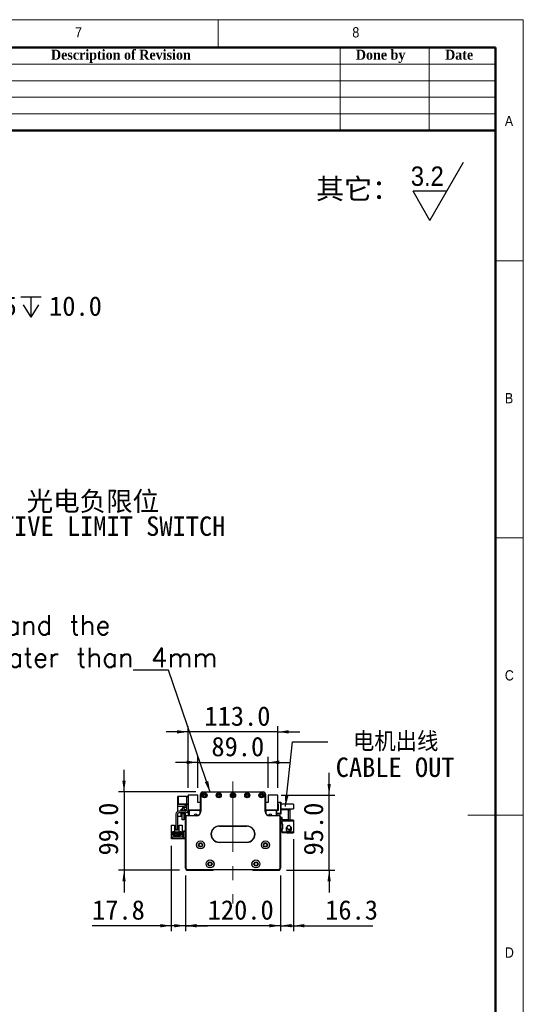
# Model space of a CAD drawing. Header units: millimetres. Extents: x 35 to 2924, y 35 to 2044.
# Tile 8 of 8: x 2269 to 2905, y 801 to 2044. Entities that reach past the tile are written whole.
import ezdxf

# ---------------------------------------------------------------- set-up
doc = ezdxf.new("R2010")
doc.units = ezdxf.units.MM
doc.header["$LTSCALE"] = 7
doc.linetypes.add('CENTERX2', pattern=[20.32, 12.7, -2.54, 2.54, -2.54])
doc.layers.add('DIMNS', color=7, linetype='Continuous')
doc.styles.add('SLDTEXTSTYLE0', font='arial.ttf', dxfattribs={"bigfont": 'bigfont'})
doc.styles.add('SLDTEXTSTYLE1', font='txt')
doc.styles.add('SLDTEXTSTYLE10', font='txt')
doc.styles.add('SLDTEXTSTYLE2', font='txt', dxfattribs={"bigfont": 'bigfont'})
doc.styles.add('SLDTEXTSTYLE3', font='Gothic.ttf', dxfattribs={"width": 0.913})
doc.styles.add('SLDTEXTSTYLE4', font='timesbd.ttf', dxfattribs={"width": 0.933})
doc.styles.add('SLDTEXTSTYLE9', font='txt', dxfattribs={"bigfont": 'bigfont'})
doc.dimstyles.new('SLDDIMSTYLE1', dxfattribs={"dimtxt": 24.5, "dimasz": 14, "dimexe": 0, "dimexo": 0.0625, "dimgap": 6.125, "dimtad": 2, "dimdec": 1, "dimrnd": 1e-09, "dimzin": 4, "dimdsep": 46, "dimtxsty": 'SLDTEXTSTYLE1', "dimsah": 1, "dimcen": 0.09, "dimadec": 0, "dimazin": 1, "dimtfac": 1, "dimtdec": 1, "dimtmove": 0, "dimatfit": 0, "dimfxl": 0, "dimfrac": 2, "dimtolj": 1, "dimtzin": 12, "dimarcsym": 0})
doc.dimstyles.new('SLDDIMSTYLE2', dxfattribs={"dimtxt": 0.18, "dimasz": 14, "dimexe": 0, "dimexo": 0.0625, "dimgap": 0, "dimtad": 0, "dimtih": 1, "dimtoh": 1, "dimdec": 0, "dimrnd": 1e-09, "dimzin": 0, "dimdsep": 46, "dimtxsty": 'Standard', "dimsah": 1, "dimcen": 0.09, "dimadec": 0, "dimazin": 0, "dimtfac": 14, "dimtdec": 0, "dimtofl": 0, "dimtmove": 0, "dimatfit": 3, "dimfxl": 0, "dimfrac": 2, "dimtolj": 1, "dimtzin": 0, "dimarcsym": 0})
doc.dimstyles.new('SLDDIMSTYLE3', dxfattribs={"dimtxt": 24.5, "dimasz": 14, "dimexe": 0, "dimexo": 0.0625, "dimgap": 6.125, "dimtad": 2, "dimdec": 1, "dimrnd": 1e-09, "dimzin": 12, "dimdsep": 46, "dimtxsty": 'SLDTEXTSTYLE1', "dimsah": 1, "dimcen": 0.09, "dimadec": 0, "dimazin": 3, "dimtfac": 1, "dimtdec": 1, "dimtmove": 0, "dimatfit": 0, "dimfxl": 0, "dimfrac": 2, "dimtolj": 1, "dimtzin": 12, "dimarcsym": 0})
doc.dimstyles.new('SLDDIMSTYLE8', dxfattribs={"dimtxt": 24.5, "dimasz": 14, "dimexe": 0, "dimexo": 0.0625, "dimgap": 6.125, "dimtad": 0, "dimtih": 1, "dimtoh": 1, "dimdec": 1, "dimrnd": 1e-09, "dimzin": 12, "dimdsep": 46, "dimtxsty": 'SLDTEXTSTYLE1', "dimsah": 1, "dimcen": 0, "dimadec": 0, "dimazin": 3, "dimtfac": 1, "dimtdec": 1, "dimtofl": 0, "dimtmove": 0, "dimatfit": 3, "dimfxl": 0, "dimfrac": 2, "dimtolj": 1, "dimtzin": 12, "dimarcsym": 0})

# ---------------------------------------------------------------- blocks, each defined once
blk = doc.blocks.new('SW_SFSYMBOL_0')
at = {"layer": 'DIMNS', "color": 0}
for p, q in [((24, -36.7), (66.5, 36.8)), ((24, -36.7), (2.8, 0)), ((45.2, 0), (2.8, 0))]:
    blk.add_line(p, q, dxfattribs=at)
at = {"layer": 'DIMNS', "color": 0, "insert": (0, 31.3), "char_height": 24.5, "attachment_point": 1, "style": 'SLDTEXTSTYLE3'}
blk.add_mtext('3.2', dxfattribs=at)
blk = doc.blocks.new('_D_5')
at = {"layer": 'DIMNS'}
for p, q in [((2478.5, 963.5), (2478.5, 892.9)), ((2598.5, 963.5), (2598.5, 892.9)), ((2478.5, 899.9), (2450.5, 899.9)), ((2598.5, 899.9), (2478.5, 899.9)), ((2598.5, 899.9), (2626.5, 899.9))]:
    blk.add_line(p, q, dxfattribs=at)
for points in [[(2478.5, 899.9), (2464.5, 902), (2464.5, 897.8)], [(2598.5, 899.9), (2612.5, 897.8), (2612.5, 902)]]:
    blk.add_solid(points, dxfattribs=at)
at = {"layer": 'DIMNS', "insert": (2506.6, 932.1), "char_height": 24.5, "attachment_point": 1, "style": 'SLDTEXTSTYLE1'}
blk.add_mtext('120.0', dxfattribs=at)
blk = doc.blocks.new('_D_6')
at = {"layer": 'DIMNS'}
for p, q in [((2460.7, 1000.9), (2460.7, 892.9)), ((2478.5, 963.5), (2478.5, 892.9)), ((2460.7, 899.9), (2360.6, 899.9)), ((2478.5, 899.9), (2460.7, 899.9)), ((2478.5, 899.9), (2506.5, 899.9))]:
    blk.add_line(p, q, dxfattribs=at)
for points in [[(2460.7, 899.9), (2446.7, 902), (2446.7, 897.8)], [(2478.5, 899.9), (2492.5, 897.8), (2492.5, 902)]]:
    blk.add_solid(points, dxfattribs=at)
at = {"layer": 'DIMNS', "insert": (2360.6, 932.1), "char_height": 24.5, "attachment_point": 1, "style": 'SLDTEXTSTYLE1'}
blk.add_mtext('17.8', dxfattribs=at)
blk = doc.blocks.new('_D_7')
at = {"layer": 'DIMNS'}
for p, q in [((2401, 1068.9), (2401, 1096.9)), ((2491.7, 1068.9), (2394, 1068.9)), ((2401, 1068.9), (2401, 969.9)), ((2471.2, 969.9), (2394, 969.9)), ((2401, 969.9), (2401, 941.9))]:
    blk.add_line(p, q, dxfattribs=at)
for points in [[(2401, 1068.9), (2403.1, 1082.9), (2398.9, 1082.9)], [(2401, 969.9), (2398.9, 955.9), (2403.1, 955.9)]]:
    blk.add_solid(points, dxfattribs=at)
at = {"layer": 'DIMNS', "insert": (2368.9, 988.6), "char_height": 24.5, "attachment_point": 1, "rotation": 90, "style": 'SLDTEXTSTYLE1'}
blk.add_mtext('99.0', dxfattribs=at)
blk = doc.blocks.new('_D_8')
at = {"layer": 'DIMNS'}
for p, q in [((2494, 1073.8), (2494, 1113.2)), ((2583, 1073.8), (2583, 1113.2)), ((2494, 1106.2), (2466, 1106.2)), ((2494, 1106.2), (2583, 1106.2)), ((2583, 1106.2), (2611, 1106.2))]:
    blk.add_line(p, q, dxfattribs=at)
for points in [[(2494, 1106.2), (2480, 1108.3), (2480, 1104.1)], [(2583, 1106.2), (2597, 1104.1), (2597, 1108.3)]]:
    blk.add_solid(points, dxfattribs=at)
at = {"layer": 'DIMNS', "insert": (2511.3, 1138.4), "char_height": 24.5, "attachment_point": 1, "style": 'SLDTEXTSTYLE1'}
blk.add_mtext('89.0', dxfattribs=at)
blk = doc.blocks.new('_D_9')
at = {"layer": 'DIMNS'}
for p, q in [((2482, 1144.7), (2454, 1144.7)), ((2482, 1073.8), (2482, 1151.7)), ((2595, 1144.7), (2482, 1144.7)), ((2595, 1073.8), (2595, 1151.7)), ((2595, 1144.7), (2623, 1144.7))]:
    blk.add_line(p, q, dxfattribs=at)
for points in [[(2482, 1144.7), (2468, 1146.8), (2468, 1142.6)], [(2595, 1144.7), (2609, 1142.6), (2609, 1146.8)]]:
    blk.add_solid(points, dxfattribs=at)
at = {"layer": 'DIMNS', "insert": (2502.5, 1176.9), "char_height": 24.5, "attachment_point": 1, "style": 'SLDTEXTSTYLE1'}
blk.add_mtext('113.0', dxfattribs=at)
blk = doc.blocks.new('_D_10')
at = {"layer": 'DIMNS'}
for p, q in [((2659.9, 1064.9), (2659.9, 1092.9)), ((2599.5, 1064.9), (2666.9, 1064.9)), ((2659.9, 969.9), (2659.9, 1064.9)), ((2605.9, 969.9), (2666.9, 969.9)), ((2659.9, 969.9), (2659.9, 941.9))]:
    blk.add_line(p, q, dxfattribs=at)
for points in [[(2659.9, 1064.9), (2662, 1078.9), (2657.8, 1078.9)], [(2659.9, 969.9), (2657.8, 955.9), (2662, 955.9)]]:
    blk.add_solid(points, dxfattribs=at)
at = {"layer": 'DIMNS', "insert": (2627.8, 988.6), "char_height": 24.5, "attachment_point": 1, "rotation": 90, "style": 'SLDTEXTSTYLE1'}
blk.add_mtext('95.0', dxfattribs=at)
blk = doc.blocks.new('_D_11')
at = {"layer": 'DIMNS'}
for p, q in [((2614.8, 1009.3), (2614.8, 892.9)), ((2598.5, 963.5), (2598.5, 892.9)), ((2598.5, 899.9), (2570.5, 899.9)), ((2598.5, 899.9), (2614.8, 899.9)), ((2614.8, 899.9), (2715.2, 899.9))]:
    blk.add_line(p, q, dxfattribs=at)
for points in [[(2598.5, 899.9), (2584.5, 902), (2584.5, 897.8)], [(2614.8, 899.9), (2628.8, 897.8), (2628.8, 902)]]:
    blk.add_solid(points, dxfattribs=at)
at = {"layer": 'DIMNS', "insert": (2654.9, 932.1), "char_height": 24.5, "attachment_point": 1, "style": 'SLDTEXTSTYLE1'}
blk.add_mtext('16.3', dxfattribs=at)
blk = doc.blocks.new('SW_NOTE_4')
at = {"layer": 'DIMNS', "color": 0, "char_height": 24.5, "attachment_point": 2}
for s, insert, style in [('电机出线', (85.8, 12.5), 'SLDTEXTSTYLE2'), ('CABLE OUT', (85.1, -19.9), 'SLDTEXTSTYLE1')]:
    blk.add_mtext(s, dxfattribs=dict(at, insert=insert, style=style))
blk = doc.blocks.new('SW_NOTE_5')
at = {"layer": 'DIMNS', "color": 0, "insert": (-816.9, 69.2), "char_height": 24.5, "attachment_point": 1, "style": 'SLDTEXTSTYLE2'}
blk.add_mtext('The distance between the load plate and the \\Psteel belt protection belt shall be greater than 4mm', dxfattribs=at)
blk = doc.blocks.new('SW_SYMBOL_HOLE_DEPTH')
at = {"layer": 'DIMNS', "color": 0}
for p, q in [((0, 6125), (5600, 6125)), ((2800, 6125), (2800, 525)), ((700, 3885), (2800, 525)), ((4900, 3885), (2800, 525))]:
    blk.add_line(p, q, dxfattribs=at)
blk = doc.blocks.new('_D_25')
at = {"layer": 'DIMNS'}
for p, q in [((2122.8, 1629), (2137.6, 1682.2)), ((2137.6, 1682.2), (2165.6, 1682.2))]:
    blk.add_line(p, q, dxfattribs=at)
blk.add_solid([(2122.8, 1629), (2128.5, 1641.9), (2124.5, 1643.1)], dxfattribs=at)
at = {"layer": 'DIMNS', "xscale": 0.004592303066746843, "yscale": 0.004592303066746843, "zscale": 0.004592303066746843}
blk.add_blockref('SW_SYMBOL_HOLE_DEPTH', (2270.6, 1666), dxfattribs=at)
at = {"layer": 'DIMNS', "char_height": 24.5, "attachment_point": 1, "style": 'SLDTEXTSTYLE1'}
for s, insert in [('12×M5', (2165.6, 1694.6)), ('10.0', (2306.4, 1694.6))]:
    blk.add_mtext(s, dxfattribs=dict(at, insert=insert))
blk = doc.blocks.new('SW_NOTE_7')
at = {"layer": 'DIMNS', "color": 0, "char_height": 24.5, "attachment_point": 1}
for s, insert, style in [('{\\fMicrosoft YaHei|b0|i0|c134|p34;    光电负限位}', (69.9, 14.2), 'SLDTEXTSTYLE9'), ('NEGATIVE LIMIT SWITCH', (3.9, -17.3), 'SLDTEXTSTYLE10')]:
    blk.add_mtext(s, dxfattribs=dict(at, insert=insert, style=style))

msp = doc.modelspace()

# ---------------------------------------------------------------- linework, layer by layer
at = {"color": 7, "linetype": 'Continuous', "lineweight": 18}
for p, q in [((2905, 2044), (35, 2044)), ((2520, 2009), (2520, 2044)), ((2905, 35), (2905, 2044)), ((70, 2009), (2870, 2009)), ((2674, 2009), (2674, 1904)), ((2786, 2009), (2786, 1904)), ((2870, 2009), (2870, 1904)), ((2870, 2009), (2870, 70)), ((2030, 1988), (2870, 1988)), ((2030, 1967), (2870, 1967)), ((2030, 1946), (2870, 1946)), ((2030, 1925), (2870, 1925)), ((2905, 1739.5), (2870, 1739.5)), ((2870, 1389.5), (2905, 1389.5)), ((2905, 1039.5), (2835, 1039.5))]:
    msp.add_line(p, q, dxfattribs=at)
at = {"color": 7, "linetype": 'Continuous', "lineweight": 50}
for p, q in [((2870, 2009), (70, 2009)), ((2870, 2009), (2870, 70)), ((2870, 1904), (2030, 1904))]:
    msp.add_line(p, q, dxfattribs=at)
at = {"color": 7, "linetype": 'Continuous', "lineweight": 25}
for p, q in [((2469.34, 1063.43), (2469.04, 1063.13)), ((2469.34, 1063.13), (2469.04, 1063.01)), ((2469.04, 1063.01), (2469.04, 1063.13)), ((2469.04, 1053.86), (2469.04, 1063.01)), ((2469.34, 1063.43), (2469.34, 1063.13)), ((2469.34, 1063.43), (2480.04, 1063.43)), ((2469.34, 1063.13), (2469.34, 1053.73)), ((2480.04, 1063.13), (2469.34, 1063.13)), ((2480.04, 1062.43), (2480.04, 1063.43)), ((2480.04, 1063.43), (2482.04, 1063.43)), ((2480.04, 1062.43), (2480.04, 1053.93)), ((2482.04, 1062.43), (2480.04, 1062.43)), ((2482.04, 1064.93), (2482.04, 1046.43)), ((2494.04, 1064.93), (2482.04, 1064.93)), ((2494.04, 1055.43), (2494.04, 1064.93)), ((2497.54, 1065.93), (2497.54, 1066.13)), ((2497.54, 1066.13), (2497.55, 1066.13)), ((2497.54, 1065.93), (2497.84, 1065.93)), ((2497.54, 1043.93), (2497.54, 1065.93)), ((2497.84, 1065.93), (2497.84, 1043.93)), ((2500.54, 1068.93), (2500.54, 1068.63)), ((2500.54, 1068.93), (2576.54, 1068.93)), ((2576.54, 1068.63), (2500.54, 1068.63)), ((2576.54, 1068.93), (2576.54, 1068.63)), ((2579.54, 1065.93), (2579.24, 1065.93)), ((2579.24, 1043.93), (2579.24, 1065.93)), ((2579.54, 1066.13), (2579.54, 1066.13)), ((2579.54, 1066.13), (2579.54, 1065.93)), ((2579.54, 1065.93), (2579.54, 1043.93)), ((2583.04, 1064.93), (2583.04, 1055.43)), ((2595.04, 1064.93), (2583.04, 1064.93)), ((2595.04, 1046.43), (2595.04, 1064.93)), ((2468.74, 1053.43), (2480.04, 1053.43)), ((2468.74, 1050.83), (2468.74, 1053.43)), ((2468.74, 1050.83), (2476.4, 1050.83)), ((2468.74, 1044.18), (2468.74, 1050.83)), ((2469.04, 1053.73), (2469.04, 1053.86)), ((2469.34, 1053.73), (2469.04, 1053.86)), ((2469.04, 1053.73), (2469.34, 1053.43)), ((2469.34, 1053.73), (2480.04, 1053.73)), ((2469.34, 1053.73), (2469.34, 1053.43)), ((2478.54, 1044.43), (2470.04, 1044.43)), ((2473.04, 1046.93), (2474.54, 1046.93)), ((2473.04, 1044.43), (2473.04, 1046.93)), ((2474.54, 1047.45), (2474.54, 1044.43)), ((2476.54, 1047.43), (2476.54, 1044.43)), ((2476.54, 1046.93), (2478.04, 1046.93)), ((2478.04, 1046.93), (2478.04, 1044.43)), ((2480.04, 1053.93), (2482.04, 1053.93)), ((2480.04, 1052.93), (2480.04, 1053.93)), ((2482.04, 1052.93), (2480.04, 1052.93)), ((2480.04, 1052.93), (2480.04, 1045.93)), ((2482.04, 1046.43), (2497.54, 1046.43)), ((2482.04, 1046.43), (2482.04, 1045.93)), ((2482.34, 1038.93), (2482.34, 1046.43)), ((2483.04, 1045.43), (2484.04, 1046.43)), ((2483.04, 1045.43), (2483.04, 1040.43)), ((2483.64, 1044.38), (2484.59, 1045.33)), ((2496.79, 1045.33), (2484.59, 1045.33)), ((2497.54, 1055.43), (2494.04, 1055.43)), ((2494.97, 1046.43), (2495.18, 1046.22)), ((2497.54, 1045.93), (2495.88, 1045.93)), ((2496.79, 1045.33), (2496.79, 1041.3)), ((2497.54, 1045.33), (2496.79, 1045.33)), ((2583.04, 1055.43), (2579.54, 1055.43)), ((2579.54, 1046.43), (2595.04, 1046.43)), ((2581.21, 1045.93), (2579.54, 1045.93)), ((2580.29, 1045.33), (2579.54, 1045.33)), ((2580.29, 1041.3), (2580.29, 1045.33)), ((2592.49, 1045.33), (2580.29, 1045.33)), ((2582.12, 1046.43), (2581.91, 1046.22)), ((2592.49, 1045.33), (2593.44, 1044.38)), ((2594.04, 1045.43), (2593.04, 1046.43)), ((2594.04, 1038.93), (2594.04, 1045.43)), ((2595.54, 1045.43), (2594.04, 1045.43)), ((2595.04, 1055.93), (2598.74, 1055.93)), ((2598.74, 1054.93), (2595.04, 1054.93)), ((2595.04, 1053.43), (2595.54, 1053.43)), ((2595.04, 1047.43), (2595.54, 1047.43)), ((2595.54, 1046.43), (2595.04, 1046.43)), ((2595.54, 1053.43), (2595.54, 1045.43)), ((2598.74, 1054.93), (2598.74, 1055.93)), ((2598.74, 1055.93), (2599.04, 1055.63)), ((2598.74, 1041.93), (2598.74, 1054.93)), ((2599.04, 1054.81), (2598.74, 1054.93)), ((2599.04, 1055.63), (2599.04, 1054.81)), ((2599.04, 1054.81), (2599.04, 1042.06)), ((2615.04, 1053.43), (2599.04, 1053.43)), ((2599.04, 1047.43), (2615.04, 1047.43)), ((2608.44, 1046.43), (2599.04, 1046.43)), ((2608.44, 1033.43), (2608.44, 1046.43)), ((2608.44, 1046.43), (2610.44, 1046.43)), ((2610.44, 1046.43), (2610.44, 1033.43)), ((2615.04, 1053.43), (2615.04, 1047.43)), ((2466.54, 1040.93), (2466.54, 1021.43)), ((2468.54, 1040.93), (2468.54, 1021.43)), ((2468.74, 1037.93), (2468.74, 1041.68)), ((2473.04, 1037.93), (2468.74, 1037.93)), ((2478.54, 1042.43), (2470.04, 1042.43)), ((2473.04, 1037.93), (2473.04, 1042.43)), ((2474.54, 1042.43), (2474.54, 1041.43)), ((2474.54, 1041.43), (2476.54, 1041.43)), ((2474.54, 1033.43), (2474.54, 1041.43)), ((2476.54, 1033.43), (2474.54, 1033.43)), ((2476.54, 1042.43), (2476.54, 1041.43)), ((2476.54, 1041.43), (2476.54, 1033.43)), ((2478.04, 1042.43), (2478.04, 1037.93)), ((2478.63, 1037.93), (2478.04, 1037.93)), ((2478.84, 1037.43), (2478.54, 1037.43)), ((2478.54, 972.43), (2478.54, 1037.43)), ((2478.84, 1037.43), (2478.84, 972.56)), ((2480.04, 1038.63), (2480.04, 1038.93)), ((2480.04, 1038.93), (2492.54, 1038.93)), ((2492.54, 1038.63), (2480.04, 1038.63)), ((2483.04, 1040.43), (2483.04, 1038.93)), ((2483.34, 1040.13), (2483.04, 1040.43)), ((2483.34, 1040.13), (2483.34, 1038.93)), ((2483.64, 1038.93), (2483.64, 1044.38)), ((2492.54, 1038.63), (2492.54, 1038.93)), ((2497.84, 1043.93), (2497.54, 1043.93)), ((2579.54, 1043.93), (2579.24, 1043.93)), ((2584.54, 1038.93), (2584.54, 1038.63)), ((2584.54, 1038.93), (2597.04, 1038.93)), ((2597.04, 1038.63), (2584.54, 1038.63)), ((2593.44, 1038.93), (2593.44, 1044.38)), ((2594.04, 1041.93), (2598.74, 1041.93)), ((2598.74, 1040.93), (2594.04, 1040.93)), ((2597.04, 1038.93), (2597.04, 1038.63)), ((2598.24, 972.56), (2598.24, 1037.43)), ((2598.54, 1037.43), (2598.24, 1037.43)), ((2598.54, 1037.43), (2598.54, 972.43)), ((2600.44, 1036.43), (2598.54, 1036.43)), ((2599.04, 1042.06), (2598.74, 1041.93)), ((2598.74, 1040.93), (2598.74, 1041.93)), ((2599.04, 1041.23), (2598.74, 1040.93)), ((2599.04, 1042.06), (2599.04, 1041.23)), ((2600.44, 1033.43), (2600.44, 1036.43)), ((2600.44, 1033.43), (2600.44, 1032.23)), ((2608.44, 1033.43), (2600.44, 1033.43)), ((2600.44, 1032.23), (2614.84, 1032.23)), ((2600.44, 1028.23), (2600.44, 1032.23)), ((2606.44, 1033.43), (2606.44, 1033.23)), ((2614.84, 1033.23), (2606.44, 1033.23)), ((2610.44, 1033.43), (2608.44, 1033.43)), ((2614.84, 1033.23), (2614.84, 1032.23)), ((2614.84, 1032.23), (2614.84, 1018.23)), ((2460.84, 1026.68), (2464.54, 1026.68)), ((2460.84, 1017.78), (2460.84, 1026.68)), ((2464.54, 1026.68), (2464.54, 1018.28)), ((2466.54, 1021.43), (2468.54, 1021.43)), ((2466.54, 1020.43), (2466.54, 1021.43)), ((2468.54, 1020.43), (2466.54, 1020.43)), ((2468.54, 1021.43), (2468.54, 1020.43)), ((2470.54, 1018.28), (2470.54, 1026.68)), ((2470.54, 1026.68), (2474.24, 1026.68)), ((2474.24, 1026.68), (2474.24, 1017.78)), ((2476.54, 1018.78), (2476.54, 1019.78)), ((2476.54, 1019.78), (2478.54, 1019.78)), ((2521.04, 1025.73), (2556.04, 1025.73)), ((2521.04, 1025.73), (2521.04, 1025.43)), ((2556.04, 1025.43), (2521.04, 1025.43)), ((2556.04, 1025.73), (2556.04, 1025.43)), ((2601.44, 1028.23), (2600.44, 1028.23)), ((2600.44, 1028.23), (2600.44, 1027.73)), ((2600.44, 1027.73), (2600.44, 1022.73)), ((2601.44, 1027.73), (2600.44, 1027.73)), ((2600.44, 1022.23), (2600.44, 1022.73)), ((2600.44, 1022.73), (2601.44, 1022.73)), ((2600.44, 1018.23), (2600.44, 1022.23)), ((2600.44, 1022.23), (2601.44, 1022.23)), ((2601.44, 1022.23), (2601.44, 1028.23)), ((2605.89, 1023.03), (2605.79, 1022.23)), ((2606.13, 1023.67), (2605.99, 1023.35)), ((2606, 1023.81), (2606.04, 1023.82)), ((2606.04, 1020.64), (2606, 1020.65)), ((2606.04, 1023.82), (2606.42, 1024.4)), ((2606.2, 1023.74), (2606.04, 1023.82)), ((2606.16, 1023.65), (2606.04, 1023.71)), ((2611.34, 1022.79), (2611.36, 1022.81)), ((2460.74, 1009.78), (2460.74, 1011.78)), ((2460.74, 1011.78), (2461.74, 1011.78)), ((2461.74, 1009.78), (2460.74, 1009.78)), ((2460.84, 1011.78), (2460.84, 1017.78)), ((2461.64, 1017.78), (2460.84, 1017.78)), ((2461.64, 1017.78), (2462.14, 1018.28)), ((2461.74, 1011.78), (2461.74, 1009.78)), ((2475.54, 1011.78), (2461.74, 1011.78)), ((2475.54, 1009.78), (2461.74, 1009.78)), ((2464.74, 1018.28), (2462.14, 1018.28)), ((2462.54, 1017.73), (2464.74, 1017.73)), ((2462.54, 1014.28), (2462.54, 1017.73)), ((2463.34, 1014.28), (2462.54, 1014.28)), ((2463.34, 1015.93), (2471.74, 1015.93)), ((2463.34, 1014.28), (2463.34, 1015.93)), ((2463.34, 1013.23), (2463.34, 1014.28)), ((2464.54, 1013.23), (2463.34, 1013.23)), ((2464.29, 1014.88), (2464.29, 1014.38)), ((2464.79, 1014.88), (2464.29, 1014.88)), ((2464.29, 1014.38), (2464.79, 1014.38)), ((2464.54, 1012.43), (2464.54, 1013.23)), ((2470.54, 1013.23), (2464.54, 1013.23)), ((2470.54, 1012.43), (2464.54, 1012.43)), ((2464.74, 1017.73), (2464.74, 1018.28)), ((2464.74, 1018.28), (2470.34, 1018.28)), ((2465.09, 1017.73), (2464.74, 1017.73)), ((2464.79, 1014.38), (2464.79, 1014.88)), ((2465.09, 1016.63), (2465.09, 1017.73)), ((2469.99, 1016.63), (2465.09, 1016.63)), ((2466.79, 1014.88), (2466.29, 1014.88)), ((2466.29, 1014.88), (2466.29, 1014.38)), ((2466.29, 1014.38), (2466.79, 1014.38)), ((2466.74, 1016.63), (2466.74, 1017.23)), ((2466.74, 1017.23), (2468.34, 1017.23)), ((2466.79, 1014.38), (2466.79, 1014.88)), ((2468.29, 1014.88), (2468.29, 1014.38)), ((2468.79, 1014.88), (2468.29, 1014.88)), ((2468.29, 1014.38), (2468.79, 1014.38)), ((2468.34, 1016.63), (2468.34, 1017.23)), ((2468.79, 1014.38), (2468.79, 1014.88)), ((2469.99, 1017.73), (2469.99, 1016.63)), ((2470.34, 1017.73), (2469.99, 1017.73)), ((2470.29, 1014.88), (2470.29, 1014.38)), ((2470.79, 1014.88), (2470.29, 1014.88)), ((2470.29, 1014.38), (2470.79, 1014.38)), ((2470.34, 1018.28), (2470.34, 1017.73)), ((2472.94, 1018.28), (2470.34, 1018.28)), ((2470.34, 1017.73), (2472.54, 1017.73)), ((2470.54, 1013.23), (2470.54, 1012.43)), ((2471.74, 1013.23), (2470.54, 1013.23)), ((2470.79, 1014.38), (2470.79, 1014.88)), ((2471.74, 1015.93), (2471.74, 1014.28)), ((2471.74, 1014.28), (2471.74, 1013.23)), ((2472.54, 1014.28), (2471.74, 1014.28)), ((2472.54, 1017.73), (2472.54, 1014.28)), ((2472.94, 1018.28), (2473.44, 1017.78)), ((2474.24, 1017.78), (2473.44, 1017.78)), ((2474.24, 1017.78), (2474.24, 1011.78)), ((2475.54, 1011.78), (2475.54, 1009.78)), ((2478.54, 1018.78), (2476.54, 1018.78)), ((2476.54, 1010.78), (2476.54, 1018.78)), ((2476.54, 1009.78), (2476.54, 1010.78)), ((2476.54, 1010.78), (2478.54, 1010.78)), ((2478.54, 1009.78), (2476.54, 1009.78)), ((2600.44, 1018.23), (2600.44, 1017.03)), ((2614.84, 1018.23), (2600.44, 1018.23)), ((2606.44, 1017.03), (2600.44, 1017.03)), ((2606.44, 1017.23), (2614.84, 1017.23)), ((2606.44, 1017.23), (2606.44, 1017.03)), ((2614.84, 1018.23), (2614.84, 1017.23)), ((2521.04, 1005.43), (2556.04, 1005.43)), ((2521.04, 1005.43), (2521.04, 1005.13)), ((2556.04, 1005.13), (2521.04, 1005.13)), ((2556.04, 1005.43), (2556.04, 1005.13)), ((2478.84, 972.56), (2478.54, 972.43)), ((2480.54, 970.43), (2478.54, 972.43)), ((2478.84, 972.56), (2480.67, 970.73)), ((2479.04, 971.93), (2479.04, 970.93)), ((2479.04, 970.93), (2480.04, 969.93)), ((2480.04, 969.93), (2513.54, 969.93)), ((2480.67, 970.73), (2480.54, 970.43)), ((2596.54, 970.43), (2480.54, 970.43)), ((2480.67, 970.73), (2596.42, 970.73)), ((2513.54, 969.93), (2514.04, 970.43)), ((2563.04, 970.43), (2563.54, 969.93)), ((2563.54, 969.93), (2597.04, 969.93)), ((2596.42, 970.73), (2598.24, 972.56)), ((2596.42, 970.73), (2596.54, 970.43)), ((2598.54, 972.43), (2596.54, 970.43)), ((2597.04, 969.93), (2598.04, 970.93)), ((2598.04, 970.93), (2598.04, 971.93)), ((2598.24, 972.56), (2598.54, 972.43))]:
    msp.add_line(p, q, dxfattribs=at)
at = {"color": 7, "linetype": 'Continuous', "lineweight": 25, "flags": 128}
for points in [[(2531.39, 1025.43), (2531.04, 1025.38), (2530.69, 1025.43)], [(2546.39, 1025.43), (2546.04, 1025.38), (2545.69, 1025.43)], [(2475.54, 1009.78), (2476.13, 1009.84), (2476.54, 1009.95)]]:
    msp.add_lwpolyline(points, dxfattribs=at)
at = {"color": 7, "linetype": 'Continuous', "lineweight": 25}
for centre, radius in [((2502.54, 1064.68), 3.25), ((2502.54, 1064.68), 3), ((2502.54, 1064.68), 1.6), ((2502.54, 1064.68), 1.25), ((2520.54, 1064.68), 3.25), ((2520.54, 1064.68), 3), ((2520.54, 1064.68), 1.6), ((2520.54, 1064.68), 1.25), ((2538.54, 1064.68), 3.25), ((2538.54, 1064.68), 3), ((2538.54, 1064.68), 1.6), ((2538.54, 1064.68), 1.25), ((2556.54, 1064.68), 3.25), ((2556.54, 1064.68), 3), ((2556.54, 1064.68), 1.6), ((2556.54, 1064.68), 1.25), ((2574.54, 1064.68), 3.25), ((2574.54, 1064.68), 3), ((2574.54, 1064.68), 1.6), ((2574.54, 1064.68), 1.25), ((2497.54, 1001.92), 5.03), ((2497.54, 1001.92), 5), ((2497.54, 1001.92), 2.65), ((2497.54, 1001.92), 2.1), ((2579.54, 1001.92), 5.02), ((2579.54, 1001.92), 5), ((2579.54, 1001.92), 2.65), ((2579.54, 1001.92), 2.1), ((2509.54, 977.89), 5.03), ((2509.54, 977.89), 5), ((2567.54, 977.89), 5.03), ((2567.54, 977.89), 5), ((2509.54, 977.89), 2.65), ((2509.54, 977.89), 2.1), ((2567.54, 977.89), 2.65), ((2567.54, 977.89), 2.1)]:
    msp.add_circle(centre, radius, dxfattribs=at)
for centre, radius, start, end in [((2500.54, 1065.93), 3, 90, 180), ((2500.54, 1065.93), 2.7, 90, 180), ((2576.54, 1065.93), 3, 0, 90), ((2576.54, 1065.93), 2.7, 0, 90), ((2470.04, 1040.93), 3.5, 90, 180), ((2478.54, 1047.45), 4, 94.78019, 180), ((2478.54, 1047.43), 2, 94.78019, 180), ((2478.04, 1053.43), 2, 274.78019, 0), ((2478.04, 1053.41), 4, 274.78019, 300), ((2478.54, 1045.93), 1.5, 270, 0), ((2478.54, 1045.93), 3.5, 270, 0), ((2495.88, 1046.93), 1, 224.99989, 270), ((2581.21, 1046.93), 1, 270, 315.00006), ((2470.04, 1040.93), 1.5, 90, 180), ((2480.04, 1037.43), 1.5, 90, 180), ((2480.04, 1037.43), 1.2, 90, 180), ((2491.54, 1038.93), 2, 90, 180), ((2491.54, 1038.93), 2, 2.88033, 90), ((2492.54, 1043.93), 5.3, 270, 0), ((2492.54, 1043.93), 5, 270, 0), ((2584.54, 1043.93), 5.3, 180, 270), ((2584.54, 1043.93), 5, 180, 270), ((2585.54, 1038.93), 2, 90, 177.11965), ((2585.54, 1038.93), 2, 0, 90), ((2597.04, 1037.43), 1.5, 0, 90), ((2597.04, 1037.43), 1.2, 0, 90), ((2521.04, 1015.43), 10.3, 90, 270), ((2521.04, 1015.43), 10, 90, 270), ((2556.04, 1015.43), 10.3, 270, 90), ((2556.04, 1015.43), 10, 270, 90), ((2609.04, 1022.23), 3.4, 207.88541, 44.31348), ((2609.04, 1022.23), 3.45, 237.57421, 0), ((2609.04, 1022.23), 2.5, 274.06825, 11.05475), ((2609.04, 1022.23), 2.6, 277.27427, 10.90897), ((2609.04, 1022.23), 3.45, 0, 47.89891), ((2475.54, 1012.78), 1, 270, 0)]:
    msp.add_arc(centre, radius, start, end, dxfattribs=at)
for points, knots in [([(2606.87, 1025.16), (2606.69, 1024.8), (2606.36, 1024.14), (2605.9, 1023.08), (2605.68, 1022.26), (2605.62, 1021.59), (2605.72, 1021.03), (2605.95, 1020.43), (2606.4, 1019.83), (2607.09, 1019.39), (2607.81, 1019.16), (2608.57, 1019.15), (2609.28, 1019.39), (2609.46, 1019.51), (2609.41, 1019.55), (2609.4, 1019.56)], [0, 0, 0, 0, 0.18009562, 0.33000496, 0.44964579, 0.53974771, 0.5746208, 0.60532222, 0.67840053, 0.72140513, 0.76198066, 0.82916021, 0.8886692, 0.960596, 1, 1, 1, 1]), ([(2610.43, 1026), (2610.68, 1025.77), (2611.18, 1025.31), (2611.59, 1024.39), (2611.63, 1023.47), (2611.35, 1022.68), (2610.84, 1022.06), (2610.14, 1021.65), (2609.34, 1021.48), (2608.5, 1021.59), (2607.72, 1021.96), (2607.1, 1022.56), (2606.71, 1023.32), (2606.62, 1024.17), (2606.72, 1024.93), (2607.07, 1025.52), (2607.6, 1025.94), (2608.33, 1026.19), (2609.08, 1026.26), (2609.62, 1026.29), (2609.88, 1026.28), (2609.97, 1026.28), (2609.99, 1026.27), (2610.06, 1026.24), (2610.22, 1026.15), (2610.35, 1026.05), (2610.43, 1026)], [0, 0, 0, 0, 0.06481738, 0.12977986, 0.1897326, 0.24261777, 0.2944131, 0.34624334, 0.3987237, 0.45219953, 0.50660137, 0.56145246, 0.61605129, 0.66977199, 0.72706948, 0.76537706, 0.80369109, 0.85890856, 0.91422885, 0.9495549, 0.96400094, 0.96485089, 0.96575895, 0.96871029, 0.98052788, 1, 1, 1, 1]), ([(2611.27, 1021.09), (2611.37, 1021.34), (2611.56, 1021.81), (2611.61, 1022.32), (2611.52, 1022.62), (2611.5, 1022.71)], [0, 0, 0, 0, 0.4359569, 0.8267337, 1, 1, 1, 1])]:
    msp.add_open_spline(points, degree=3, knots=knots, dxfattribs=at)
at = {"layer": 'DIMNS', "linetype": 'CENTERX2', "lineweight": 18}
msp.add_line((2538.54, 1081.88), (2538.54, 927.98), dxfattribs=at)

# ---------------------------------------------------------------- block references
at = {"layer": 'DIMNS'}
for name, p in [('SW_SFSYMBOL_0', (2763.03, 1827.32)), ('SW_NOTE_7', (2175, 1434)), ('SW_NOTE_5', (2412.5, 1222.64)), ('SW_NOTE_4', (2658.12, 1132.14))]:
    msp.add_blockref(name, p, dxfattribs=at)

# ---------------------------------------------------------------- texts
at = {"color": 7, "linetype": 'Continuous', "lineweight": 0}
for s, insert, char_height, attachment_point, style in [('7', (2339.17, 2034.52), 12.96, 1, 'SLDTEXTSTYLE3'), ('8', (2689.17, 2034.52), 12.96, 1, 'SLDTEXTSTYLE3'), ('Description of Revision', (2397.01, 2006.1), 12.6, 2, 'SLDTEXTSTYLE4'), ('Done by', (2724.88, 2006.1), 12.6, 2, 'SLDTEXTSTYLE4'), ('Date', (2824, 2006.1), 12.6, 2, 'SLDTEXTSTYLE4'), ('A', (2881.67, 1922.52), 12.96, 1, 'SLDTEXTSTYLE3'), ('B', (2881.67, 1572.52), 12.96, 1, 'SLDTEXTSTYLE3'), ('C', (2881.67, 1222.52), 12.96, 1, 'SLDTEXTSTYLE3'), ('D', (2881.67, 872.52), 12.96, 1, 'SLDTEXTSTYLE3')]:
    msp.add_mtext(s, dxfattribs=dict(at, insert=insert, char_height=char_height, attachment_point=attachment_point, style=style))
at = {"layer": 'DIMNS', "insert": (2643.32, 1843.39), "char_height": 25.929, "attachment_point": 1, "style": 'SLDTEXTSTYLE0'}
msp.add_mtext('其它：', dxfattribs=at)

# ---------------------------------------------------------------- dimensions: what is measured, and where the dimension line sits
at = {"layer": 'DIMNS'}
dim = msp.add_radius_dim(center=(2122.19, 1626.98), mpoint=(2122.75, 1629.01), text='12×M5{\\fGDT;x}10.0', dimstyle='SLDDIMSTYLE8', override={"dimpost": '<>'}, dxfattribs=at)
dim.commit()
dim.dimension.update_dxf_attribs({"geometry": '_D_25', "text_midpoint": (2266.19, 1682.21), "dimtype": 164})
for base, p1, p2, dimstyle, picture, middle in [((2482.04, 1144.74), (2595.04, 1064.93), (2482.04, 1064.93), 'SLDDIMSTYLE1', '_D_9', (2541.51, 1144.74)), ((2583.04, 1106.21), (2494.04, 1064.93), (2583.04, 1064.93), 'SLDDIMSTYLE1', '_D_8', (2541.51, 1106.21)), ((2460.74, 899.93), (2478.54, 972.43), (2460.74, 1009.78), 'SLDDIMSTYLE3', '_D_6', (2390.76, 899.93)), ((2614.84, 899.93), (2598.54, 972.43), (2614.84, 1018.23), 'SLDDIMSTYLE3', '_D_11', (2685.04, 899.93)), ((2478.54, 899.93), (2598.54, 972.43), (2478.54, 972.43), 'SLDDIMSTYLE1', '_D_5', (2545.67, 899.93))]:
    dim = msp.add_linear_dim(base=base, p1=p1, p2=p2, dimstyle=dimstyle, dxfattribs=at)
    dim.commit()
    dim.dimension.update_dxf_attribs({"geometry": picture, "text_midpoint": middle, "dimtype": 160})
for base, p1, p2, picture, middle in [((2401.04, 969.93), (2500.54, 1068.93), (2480.04, 969.93), '_D_7', (2401.04, 1018.77)), ((2659.93, 1064.93), (2597.04, 969.93), (2590.64, 1064.93), '_D_10', (2659.93, 1018.77))]:
    dim = msp.add_linear_dim(base=base, p1=p1, p2=p2, angle=90, dimstyle='SLDDIMSTYLE1', dxfattribs=at)
    dim.commit()
    dim.dimension.update_dxf_attribs({"geometry": picture, "text_midpoint": middle, "dimtype": 160})

# ---------------------------------------------------------------- leaders
for points in [[(2509.66, 1068.63), (2456.95, 1222.64), (2412.5, 1222.64)], [(2604.82, 1050.38), (2613.67, 1132.14), (2658.12, 1132.14)]]:
    msp.add_leader(points, dimstyle='SLDDIMSTYLE2', dxfattribs=at)

doc.saveas('drawing.dxf')
